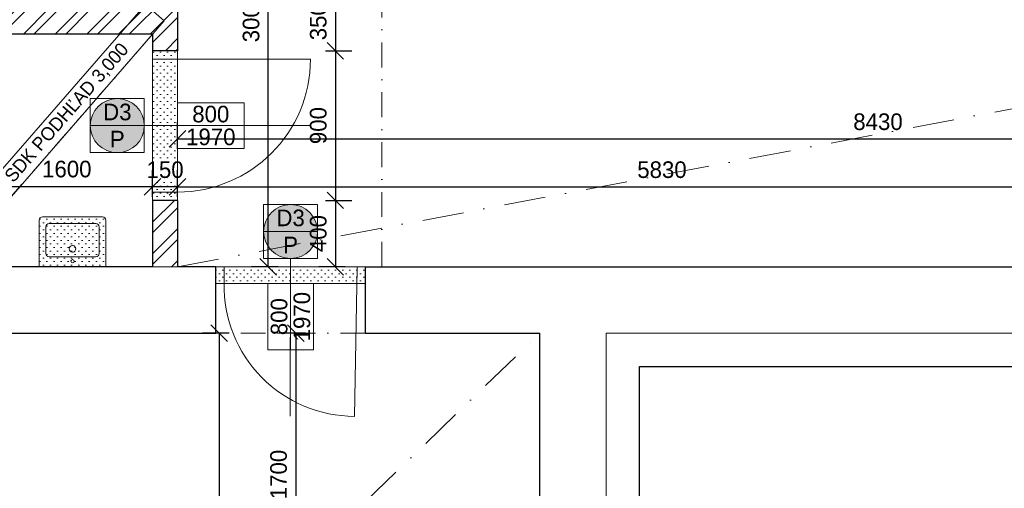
# Model space of a CAD drawing. Header units: millimetres. Extents: x -65956 to 5894746, y -14679 to 163521.
# Tile 29 of 89: x -56236 to -50311, y 28494 to 31314. Entities that reach past the tile are written whole.
import ezdxf

# ---------------------------------------------------------------- set-up
doc = ezdxf.new("R2010")
doc.units = ezdxf.units.MM
doc.linetypes.add('__$$DASHDOT$$', pattern=[10.01, 5, -2.5, 0.01, -2.5])
doc.linetypes.add('ČERCHOVANÁ', pattern=[1, 0.5, -0.25, 0, -0.25])
doc.layers.get('0').update_dxf_attribs({"lineweight": 5})
doc.layers.get('Defpoints').update_dxf_attribs({"color": 2, "lineweight": 30})
doc.layers.add('- pomocna', color=232, linetype='Continuous', lineweight=0, plot=False)
for name, color, linetype, lineweight in [('- zariadenie', 30, 'Continuous', 0), ('Bodko ciarkovana T', 200, 'ČERCHOVANÁ', 0), ('H stavba', 82, 'Continuous', 30), ('KOTY', 51, 'Continuous', 5), ('m_popis', 7, 'Continuous', 0), ('otvor', 163, 'Continuous', 5), ('RE-nove', 10, 'Continuous', 0), ('Tbč stavba', 4, 'ČERCHOVANÁ', 0), ('VT kóty', 51, 'Continuous', 5), ('VT sanita', 210, 'Continuous', 5)]:
    doc.layers.add(name, color=color, linetype=linetype, lineweight=lineweight)
doc.styles.add('1-100_te_2mm_200', font='technic_.ttf', dxfattribs={"height": 200})
doc.styles.add('1-20_ce_5mm_100', font='GOTHIC.TTF', dxfattribs={"height": 100})
doc.styles.add('1-50_ce_2mm_100', font='GOTHIC.TTF', dxfattribs={"height": 100})
doc.dimstyles.new('technic_1-100', dxfattribs={"dimtxt": 200, "dimasz": 240, "dimexe": 300, "dimexo": 200, "dimgap": 100, "dimtad": 1, "dimdec": 1, "dimrnd": 0.5, "dimtxsty": '1-100_te_2mm_200', "dimblk": 'OBLIQUE', "dimcen": 2.5, "dimclrd": 256, "dimclrt": 256, "dimadec": 0, "dimazin": 0, "dimtfac": 1, "dimtdec": 1, "dimtix": 1, "dimtmove": 1, "dimatfit": 3, "dimldrblk": 'OBLIQUE', "dimfxl": 400, "dimfxlon": 1, "dimarcsym": 0})

# ---------------------------------------------------------------- blocks, each defined once
blk = doc.blocks.new('_Oblique')
at = {"color": 0, "linetype": 'ByBlock', "lineweight": -2}
blk.add_line((-0.5, -0.5), (0.5, 0.5), dxfattribs=at)
blk = doc.blocks.new('*D509')
at = {"layer": 'Defpoints', "color": 0, "transparency": 16777216}
for p in [(-55286, 30227), (-54336.5, 29827), (-54056, 29827)]:
    blk.add_point(p, dxfattribs=at)
at = {"layer": 'KOTY', "color": 0, "lineweight": -2, "transparency": 16777216}
for p, q in [((-54396.5, 30227), (-54236.5, 30227)), ((-54276.5, 29827), (-54436.5, 29827))]:
    blk.add_line(p, q, dxfattribs=at)
at = {"layer": 'KOTY', "lineweight": -2, "transparency": 16777216}
blk.add_line((-54336.5, 30227), (-54336.5, 29827), dxfattribs=at)
at = {"layer": 'KOTY', "lineweight": -2, "transparency": 16777216, "xscale": 100, "yscale": 100, "zscale": 100}
for p, rotation in [((-54336.5, 30227), 90), ((-54336.5, 29827), 270)]:
    blk.add_blockref('_Oblique', p, dxfattribs=dict(at, rotation=rotation))
at = {"layer": 'KOTY', "transparency": 16777216, "insert": (-54439, 30027), "char_height": 100, "attachment_point": 5, "rotation": 90, "style": '1-20_ce_5mm_100'}
blk.add_mtext('400', dxfattribs=at)
blk = doc.blocks.new('*D510')
at = {"layer": 'Defpoints', "color": 0, "transparency": 16777216}
for p in [(-54740.8, 32827), (-54056, 32827), (-54056, 29827)]:
    blk.add_point(p, dxfattribs=at)
at = {"layer": 'KOTY', "color": 0, "lineweight": -2, "transparency": 16777216}
for p, q in [((-54680.8, 32827), (-54840.8, 32827)), ((-54680.8, 29827), (-54840.8, 29827))]:
    blk.add_line(p, q, dxfattribs=at)
at = {"layer": 'KOTY', "lineweight": -2, "transparency": 16777216}
blk.add_line((-54740.8, 29827), (-54740.8, 32827), dxfattribs=at)
at = {"layer": 'KOTY', "lineweight": -2, "transparency": 16777216, "xscale": 100, "yscale": 100, "zscale": 100}
for p, rotation in [((-54740.8, 32827), 90), ((-54740.8, 29827), 270)]:
    blk.add_blockref('_Oblique', p, dxfattribs=dict(at, rotation=rotation))
at = {"layer": 'KOTY', "transparency": 16777216, "insert": (-54843.3, 31327), "char_height": 100, "attachment_point": 5, "rotation": 90, "style": '1-20_ce_5mm_100'}
blk.add_mtext('3000', dxfattribs=at)
blk = doc.blocks.new('*D515')
at = {"layer": 'Defpoints', "color": 0, "transparency": 16777216}
for p in [(-49456, 30308.5), (-55286, 29827), (-49456, 29827)]:
    blk.add_point(p, dxfattribs=at)
at = {"layer": 'KOTY', "color": 0, "lineweight": -2, "transparency": 16777216}
for p, q in [((-55286, 30248.5), (-55286, 30408.5)), ((-49456, 30248.5), (-49456, 30408.5))]:
    blk.add_line(p, q, dxfattribs=at)
at = {"layer": 'KOTY', "lineweight": -2, "transparency": 16777216}
blk.add_line((-55286, 30308.5), (-49456, 30308.5), dxfattribs=at)
at = {"layer": 'KOTY', "lineweight": -2, "transparency": 16777216, "xscale": 100, "yscale": 100, "zscale": 100, "rotation": 180}
blk.add_blockref('_Oblique', (-55286, 30308.5), dxfattribs=at)
at = {"layer": 'KOTY', "lineweight": -2, "transparency": 16777216, "xscale": 100, "yscale": 100, "zscale": 100}
blk.add_blockref('_Oblique', (-49456, 30308.5), dxfattribs=at)
at = {"layer": 'KOTY', "transparency": 16777216, "insert": (-52371, 30411), "char_height": 100, "attachment_point": 5, "style": '1-20_ce_5mm_100'}
blk.add_mtext('5830', dxfattribs=at)
blk = doc.blocks.new('*D518')
at = {"layer": 'Defpoints', "color": 0, "transparency": 16777216}
for p in [(-46856, 30597.2), (-55286, 29827), (-46856, 29827)]:
    blk.add_point(p, dxfattribs=at)
at = {"layer": 'KOTY', "color": 0, "lineweight": -2, "transparency": 16777216}
for p, q in [((-55286, 30537.2), (-55286, 30697.2)), ((-46856, 30537.2), (-46856, 30697.2))]:
    blk.add_line(p, q, dxfattribs=at)
at = {"layer": 'KOTY', "lineweight": -2, "transparency": 16777216}
blk.add_line((-55286, 30597.2), (-46856, 30597.2), dxfattribs=at)
at = {"layer": 'KOTY', "lineweight": -2, "transparency": 16777216, "xscale": 100, "yscale": 100, "zscale": 100, "rotation": 180}
blk.add_blockref('_Oblique', (-55286, 30597.2), dxfattribs=at)
at = {"layer": 'KOTY', "lineweight": -2, "transparency": 16777216, "xscale": 100, "yscale": 100, "zscale": 100}
blk.add_blockref('_Oblique', (-46856, 30597.2), dxfattribs=at)
at = {"layer": 'KOTY', "transparency": 16777216, "insert": (-51071, 30699.7), "char_height": 100, "attachment_point": 5, "style": '1-20_ce_5mm_100'}
blk.add_mtext('8430', dxfattribs=at)
blk = doc.blocks.new('*T416')
at = {"layer": 'Defpoints', "color": 8, "linetype": 'ByBlock', "lineweight": 0, "transparency": 16777216}
for p, q in [((-274.7, 0), (-274.7, 400)), ((0, 400), (-274.7, 400)), ((-137.3, 0), (-137.3, 400)), ((0, 0), (0, 400)), ((0, 0), (-274.7, 0))]:
    blk.add_line(p, q, dxfattribs=at)
at = {"layer": 'VT kóty', "color": 0, "transparency": 16777216, "char_height": 100, "width": 396, "attachment_point": 5, "rotation": 90, "style": '1-50_ce_2mm_100'}
for s, insert in [('800', (-206, 200)), ('1970', (-68.7, 200))]:
    blk.add_mtext(s, dxfattribs=dict(at, insert=insert))
blk = doc.blocks.new('u 600x450')
for p, q in [((300, 0), (-300, 0)), ((-300, 0), (-300, -420)), ((300, -420), (300, 0)), ((-240, -120), (-240, -360)), ((210, -90), (-210, -90)), ((240, -360), (240, -120)), ((-210, -390), (210, -390)), ((-270, -450), (270, -450))]:
    blk.add_line(p, q)
blk.add_circle((0, -50), 15)
for centre, start, end in [((-210, -120), 90, 180), ((210, -120), 360, 90), ((-270, -420), 180, 270), ((-210, -360), 180, 270), ((210, -360), 270, 360), ((270, -420), 270, 360)]:
    blk.add_arc(centre, 30, start, end)
for start_param, end_param in [(4.457203, 7.598795), (1.31561, 4.457203)]:
    blk.add_ellipse((-1.3, -162.4), major_axis=(-29, -7.6), ratio=1, start_param=start_param, end_param=end_param)
blk = doc.blocks.new('*D842')
at = {"layer": 'Defpoints', "color": 0, "transparency": 16777216}
for p in [(-55286, 31477), (-55286, 31127), (-54336.5, 31127)]:
    blk.add_point(p, dxfattribs=at)
at = {"layer": 'KOTY', "color": 0, "lineweight": -2, "transparency": 16777216}
for p, q in [((-54396.5, 31477), (-54236.5, 31477)), ((-54396.5, 31127), (-54236.5, 31127))]:
    blk.add_line(p, q, dxfattribs=at)
at = {"layer": 'KOTY', "lineweight": -2, "transparency": 16777216}
blk.add_line((-54336.5, 31477), (-54336.5, 31127), dxfattribs=at)
at = {"layer": 'KOTY', "lineweight": -2, "transparency": 16777216, "xscale": 100, "yscale": 100, "zscale": 100}
for p, rotation in [((-54336.5, 31477), 90), ((-54336.5, 31127), 270)]:
    blk.add_blockref('_Oblique', p, dxfattribs=dict(at, rotation=rotation))
at = {"layer": 'KOTY', "transparency": 16777216, "insert": (-54439, 31302), "char_height": 100, "attachment_point": 5, "rotation": 90, "style": '1-20_ce_5mm_100'}
blk.add_mtext('350', dxfattribs=at)
blk = doc.blocks.new('*D843')
at = {"layer": 'Defpoints', "color": 0, "transparency": 16777216}
for p in [(-55286, 31127), (-55286, 30227), (-54336.5, 30227)]:
    blk.add_point(p, dxfattribs=at)
at = {"layer": 'KOTY', "color": 0, "lineweight": -2, "transparency": 16777216}
for p, q in [((-54396.5, 31127), (-54236.5, 31127)), ((-54396.5, 30227), (-54236.5, 30227))]:
    blk.add_line(p, q, dxfattribs=at)
at = {"layer": 'KOTY', "lineweight": -2, "transparency": 16777216}
blk.add_line((-54336.5, 31127), (-54336.5, 30227), dxfattribs=at)
at = {"layer": 'KOTY', "lineweight": -2, "transparency": 16777216, "xscale": 100, "yscale": 100, "zscale": 100}
for p, rotation in [((-54336.5, 31127), 90), ((-54336.5, 30227), 270)]:
    blk.add_blockref('_Oblique', p, dxfattribs=dict(at, rotation=rotation))
at = {"layer": 'KOTY', "transparency": 16777216, "insert": (-54439, 30677), "char_height": 100, "attachment_point": 5, "rotation": 90, "style": '1-20_ce_5mm_100'}
blk.add_mtext('900', dxfattribs=at)
blk = doc.blocks.new('*T854')
at = {"layer": 'Defpoints', "color": 8, "linetype": 'ByBlock', "lineweight": 0, "transparency": 16777216}
for p, q in [((0, 274.7), (400, 274.7)), ((0, 0), (0, 274.7)), ((400, 0), (400, 274.7)), ((0, 137.3), (400, 137.3)), ((0, 0), (400, 0))]:
    blk.add_line(p, q, dxfattribs=at)
at = {"layer": 'VT kóty', "color": 0, "transparency": 16777216, "char_height": 100, "width": 396, "attachment_point": 5, "style": '1-50_ce_2mm_100'}
for s, insert in [('800', (200, 206)), ('1970', (200, 68.7))]:
    blk.add_mtext(s, dxfattribs=dict(at, insert=insert))
blk = doc.blocks.new('*T855')
at = {"layer": 'Defpoints', "color": 8, "linetype": 'ByBlock', "lineweight": 0, "transparency": 16777216}
for p, q in [((0, 0), (324.9, 0)), ((0, 0), (0, -324.9)), ((324.9, 0), (324.9, -324.9)), ((0, -162.5), (324.9, -162.5)), ((0, -324.9), (324.9, -324.9))]:
    blk.add_line(p, q, dxfattribs=at)
at = {"layer": 'VT kóty', "color": 0, "transparency": 16777216, "char_height": 100, "width": 320.944, "attachment_point": 5, "style": '1-50_ce_2mm_100'}
for s, insert in [('D3', (162.5, -81.2)), ('P', (162.5, -243.7))]:
    blk.add_mtext(s, dxfattribs=dict(at, insert=insert))
blk = doc.blocks.new('*D866')
at = {"layer": 'Defpoints', "color": 0, "transparency": 16777216}
for p in [(-55436, 30308.5), (-55436, 29827), (-55286, 29827)]:
    blk.add_point(p, dxfattribs=at)
at = {"layer": 'KOTY', "color": 0, "lineweight": -2, "transparency": 16777216}
for p, q in [((-55436, 30248.5), (-55436, 30408.5)), ((-55286, 30248.5), (-55286, 30408.5))]:
    blk.add_line(p, q, dxfattribs=at)
at = {"layer": 'KOTY', "lineweight": -2, "transparency": 16777216}
for p, q in [((-55436, 30308.5), (-55536, 30308.5)), ((-55286, 30308.5), (-55436, 30308.5)), ((-55286, 30308.5), (-55186, 30308.5))]:
    blk.add_line(p, q, dxfattribs=at)
at = {"layer": 'KOTY', "lineweight": -2, "transparency": 16777216, "xscale": 100, "yscale": 100, "zscale": 100}
blk.add_blockref('_Oblique', (-55436, 30308.5), dxfattribs=at)
at = {"layer": 'KOTY', "lineweight": -2, "transparency": 16777216, "xscale": 100, "yscale": 100, "zscale": 100, "rotation": 180}
blk.add_blockref('_Oblique', (-55286, 30308.5), dxfattribs=at)
at = {"layer": 'KOTY', "transparency": 16777216, "insert": (-55361, 30411), "char_height": 100, "attachment_point": 5, "style": '1-20_ce_5mm_100'}
blk.add_mtext('150', dxfattribs=at)
blk = doc.blocks.new('*D867')
at = {"layer": 'Defpoints', "color": 0, "transparency": 16777216}
for p in [(-57036, 30308.5), (-57036, 29827), (-55436, 29827)]:
    blk.add_point(p, dxfattribs=at)
at = {"layer": 'KOTY', "color": 0, "lineweight": -2, "transparency": 16777216}
for p, q in [((-57036, 30248.5), (-57036, 30408.5)), ((-55436, 30248.5), (-55436, 30408.5))]:
    blk.add_line(p, q, dxfattribs=at)
at = {"layer": 'KOTY', "lineweight": -2, "transparency": 16777216}
blk.add_line((-55436, 30308.5), (-57036, 30308.5), dxfattribs=at)
at = {"layer": 'KOTY', "lineweight": -2, "transparency": 16777216, "xscale": 100, "yscale": 100, "zscale": 100, "rotation": 180}
blk.add_blockref('_Oblique', (-57036, 30308.5), dxfattribs=at)
at = {"layer": 'KOTY', "lineweight": -2, "transparency": 16777216, "xscale": 100, "yscale": 100, "zscale": 100}
blk.add_blockref('_Oblique', (-55436, 30308.5), dxfattribs=at)
at = {"layer": 'KOTY', "transparency": 16777216, "insert": (-55952.5, 30414.8), "char_height": 100, "attachment_point": 5, "style": '1-20_ce_5mm_100'}
blk.add_mtext('1600', dxfattribs=at)
blk = doc.blocks.new('*T880')
at = {"layer": 'Defpoints', "color": 8, "linetype": 'ByBlock', "lineweight": 0, "transparency": 16777216}
for p, q in [((-113.1, 98.5), (940.8, 1308.7)), ((1053.9, 1210.2), (940.8, 1308.7)), ((0, 0), (1053.9, 1210.2)), ((0, 0), (-113.1, 98.5))]:
    blk.add_line(p, q, dxfattribs=at)
at = {"layer": 'm_popis', "color": 0, "transparency": 16777216, "insert": (470.4, 654.4), "char_height": 80, "width": 1600.801, "attachment_point": 5, "rotation": 48.94837, "style": '1-50_ce_2mm_100'}
blk.add_mtext('SDK PODHĽAD 3,000', dxfattribs=at)
blk = doc.blocks.new('*T937')
at = {"layer": 'Defpoints', "color": 8, "linetype": 'ByBlock', "lineweight": 0, "transparency": 16777216}
for p, q in [((0, 0), (324.9, 0)), ((0, 0), (0, -324.9)), ((324.9, 0), (324.9, -324.9)), ((0, -162.5), (324.9, -162.5)), ((0, -324.9), (324.9, -324.9))]:
    blk.add_line(p, q, dxfattribs=at)
at = {"layer": 'VT kóty', "color": 0, "transparency": 16777216, "char_height": 100, "width": 320.944, "attachment_point": 5, "style": '1-50_ce_2mm_100'}
for s, insert in [('D3', (162.5, -81.2)), ('P', (162.5, -243.7))]:
    blk.add_mtext(s, dxfattribs=dict(at, insert=insert))
blk = doc.blocks.new('*D1127')
at = {"layer": 'Defpoints', "color": 0, "transparency": 16777216}
for p in [(-53106, 29427), (-54575.1, 27727), (-53106, 27727)]:
    blk.add_point(p, dxfattribs=at)
at = {"layer": 'KOTY', "color": 0, "lineweight": -2, "transparency": 16777216}
for p, q in [((-54515.1, 29427), (-54675.1, 29427)), ((-54515.1, 27727), (-54675.1, 27727))]:
    blk.add_line(p, q, dxfattribs=at)
at = {"layer": 'KOTY', "lineweight": -2, "transparency": 16777216}
blk.add_line((-54575.1, 29427), (-54575.1, 27727), dxfattribs=at)
at = {"layer": 'KOTY', "lineweight": -2, "transparency": 16777216, "xscale": 100, "yscale": 100, "zscale": 100}
for p, rotation in [((-54575.1, 29427), 90), ((-54575.1, 27727), 270)]:
    blk.add_blockref('_Oblique', p, dxfattribs=dict(at, rotation=rotation))
at = {"layer": 'KOTY', "transparency": 16777216, "insert": (-54677.7, 28577), "char_height": 100, "attachment_point": 5, "rotation": 90, "style": '1-20_ce_5mm_100'}
blk.add_mtext('1700', dxfattribs=at)
blk = doc.blocks.new('*D1116')
at = {"layer": 'Defpoints', "color": 0, "transparency": 16777216}
for p in [(-54106, 29427), (-55035.7, 19727), (-54106, 19727)]:
    blk.add_point(p, dxfattribs=at)
at = {"layer": 'KOTY', "color": 0, "lineweight": -2, "transparency": 16777216}
for p, q in [((-54975.7, 29427), (-55135.7, 29427)), ((-54975.7, 19727), (-55135.7, 19727))]:
    blk.add_line(p, q, dxfattribs=at)
at = {"layer": 'KOTY', "lineweight": -2, "transparency": 16777216}
blk.add_line((-55035.7, 29427), (-55035.7, 19727), dxfattribs=at)
at = {"layer": 'KOTY', "lineweight": -2, "transparency": 16777216, "xscale": 100, "yscale": 100, "zscale": 100}
for p, rotation in [((-55035.7, 29427), 90), ((-55035.7, 19727), 270)]:
    blk.add_blockref('_Oblique', p, dxfattribs=dict(at, rotation=rotation))
at = {"layer": 'KOTY', "transparency": 16777216, "insert": (-55138.2, 24577), "char_height": 100, "attachment_point": 5, "rotation": 90, "style": '1-20_ce_5mm_100'}
blk.add_mtext('9700', dxfattribs=at)

msp = doc.modelspace()

# ---------------------------------------------------------------- hatches: boundary and pattern name
at = {"layer": 'RE-nove'}
h = msp.add_hatch(dxfattribs=at)
h.set_pattern_fill('ZDIVO-OBECNE', color=256, scale=45, style=0)
h.set_pattern_definition([(45, (0, 0), (-95.45942, 95.45942), []), (45, (63.64, 0), (-95.45942, 95.45942), [])])
h.paths.add_polyline_path([(-55286.01, 32827.03), (-55436.01, 32827.03), (-55436.01, 32377.03), (-55286.01, 32377.03)])
h.paths.add_polyline_path([(-55436.01, 31377.03), (-57186.01, 31377.03), (-57186.01, 29827.03), (-57036.01, 29827.03), (-57036.01, 31227.03), (-55436.01, 31227.03), (-55436.01, 31127.03), (-55286.01, 31127.03), (-55286.01, 31477.03), (-55436.01, 31477.03)])
h.paths.add_polyline_path([(-55436.01, 29827.03), (-55286.01, 29827.03), (-55286.01, 30227.03), (-55436.01, 30227.03)])
h = msp.add_hatch(dxfattribs=at)
h.set_pattern_fill('OMITKA', color=256, scale=30, angle=-270)
h.set_pattern_definition([(135, (-67331.198, -32286.895), (-21.213203, -21.213203), [0, -30])])
h.paths.add_polyline_path([(-55286.01, 30227.03), (-55286.01, 31127.03), (-55436.01, 31127.03), (-55436.01, 30227.03)])
for points in [[(-55486.01, 30676.92, 1), (-55810.95, 30676.92, 1)], [(-54768.19, 30039.5, 1), (-54443.25, 30039.5, 1)]]:
    msp.add_hatch(color=256, dxfattribs=at).paths.add_polyline_path(points)
h = msp.add_hatch(dxfattribs=at)
h.set_pattern_fill('OMITKA', color=256, scale=30, angle=-180)
h.set_pattern_definition([(225, (9646.738, 18148.835), (21.213203, -21.213203), [0, -30])])
h.paths.add_polyline_path([(-55717.91, 30107.03, 0.4142136), (-55737.91, 30127.03), (-56097.91, 30127.03, 0.4142136), (-56117.91, 30107.03), (-56117.91, 29827.03), (-55717.91, 29827.03)])
h = msp.add_hatch(dxfattribs=at)
h.set_pattern_fill('OMITKA', color=256, scale=30, angle=-180)
h.set_pattern_definition([(225, (8286.806, 17842.372), (21.213203, -21.213203), [0, -30])])
h.paths.add_polyline_path([(-54155.72, 29827.03), (-55056.01, 29827.03), (-55056.01, 29727.03), (-54155.72, 29727.03)])

# ---------------------------------------------------------------- linework, layer by layer
at = {"layer": '- pomocna'}
for points in [[(-55286.01, 29827.03), (-55286.01, 32827.03), (-53171.01, 32827.03), (-53006.01, 32927.03), (-53006.01, 33127.03), (-51806.01, 33127.03), (-51806.01, 32927.03), (-51641.01, 32827.03), (-50456.01, 32827.03), (-50173.16, 32944.19), (-50056.01, 33227.03), (-50056.01, 33337.03), (-46856.01, 33337.03), (-46856.01, 29827.03), (-53856.01, 29827.03)], [(-52956.01, 20977.03), (-52956.01, 22427.03), (-53106.01, 22427.03), (-53106.01, 23627.03), (-52956.01, 23627.03), (-52956.01, 25077.03), (-53106.01, 25077.03), (-53106.01, 26277.03), (-52956.01, 26277.03), (-52956.01, 27727.03), (-53106.01, 27727.03), (-53106.01, 29427.03), (-54156.01, 29427.03), (-54156.01, 29727.03), (-55056.01, 29727.03), (-55056.01, 29427.03), (-58106.01, 29427.03), (-58106.01, 26677.03), (-58406.01, 26677.03), (-58406.01, 25777.03), (-58106.01, 25777.03), (-58106.01, 22277.03), (-57206.01, 22277.03), (-57206.01, 21377.03)]]:
    msp.add_lwpolyline(points, dxfattribs=at)
msp.add_lwpolyline([(-57036.01, 29827.03), (-55436.01, 29827.03), (-55436.01, 31227.03), (-57036.01, 31227.03)], close=True, dxfattribs=at)
msp.add_line((-55286.01, 29827.03), (-55436.01, 29827.03))
at = {"linetype": 'Continuous'}
for p, q in [((-52706.01, 29427.03), (-49456.01, 29427.03)), ((-52706.01, 27727.03), (-52706.01, 29427.03)), ((-52706.01, 27727.03), (-52706.01, 29427.03))]:
    msp.add_line(p, q, dxfattribs=at)
at = {"layer": 'Bodko ciarkovana T', "ltscale": 200}
msp.add_line((-56419.9, 30097.25), (-55436.01, 31227.03), dxfattribs=at)
at = {"layer": 'H stavba'}
for p, q in [((-55286.01, 31477.03), (-55286.01, 31127.03)), ((-55436.01, 31227.03), (-57036.01, 31227.03)), ((-55436.01, 31227.03), (-55436.01, 31127.03)), ((-55286.01, 31127.03), (-55436.01, 31127.03)), ((-55436.01, 30227.03), (-55436.01, 29827.03)), ((-55286.01, 30227.03), (-55436.01, 30227.03)), ((-55286.01, 30227.03), (-55286.01, 29827.03)), ((-55436.01, 29827.03), (-57036.01, 29827.03)), ((-55056.01, 29827.03), (-55286.01, 29827.03)), ((-55056.01, 29427.03), (-55056.01, 29827.03)), ((-54156.01, 29827.03), (-49456.01, 29827.03)), ((-54156.01, 29427.03), (-54156.01, 29827.03)), ((-58106.01, 29427.03), (-55056.01, 29427.03)), ((-54156.01, 29427.03), (-53106.01, 29427.03)), ((-53106.01, 27727.03), (-53106.01, 29427.03)), ((-52506.01, 29227.03), (-49456.01, 29227.03)), ((-52506.01, 27727.03), (-52506.01, 29227.03))]:
    msp.add_line(p, q, dxfattribs=at)
at = {"layer": 'otvor'}
for p, q in [((-55436.01, 31127.03), (-55436.01, 30227.03)), ((-55286.01, 31127.03), (-55286.01, 30227.03)), ((-54486.01, 31077.03), (-55436.01, 31077.03)), ((-55286.01, 30277.03), (-55436.01, 30277.03)), ((-54156.01, 29827.03), (-55056.01, 29827.03)), ((-55006.01, 29727.03), (-55006.01, 29827.03)), ((-54221.01, 28927.03), (-54206.01, 29827.03)), ((-54156.01, 29727.03), (-55056.01, 29727.03))]:
    msp.add_line(p, q, dxfattribs=at)
for centre, radius, start, end in [((-55286.01, 31077.03), 800, 270, 0), ((-54218.79, 29714.35), 787.32, 179.076728, 269.838842)]:
    msp.add_arc(centre, radius, start, end, dxfattribs=at)
at = {"layer": 'Tbč stavba', "ltscale": 300}
for p, q in [((-54056.01, 29827.03), (-54056.01, 32827.03)), ((-54156.01, 29427.03), (-55056.01, 29427.03))]:
    msp.add_line(p, q, dxfattribs=at)
at = {"layer": 'VT sanita', "linetype": '__$$DASHDOT$$', "ltscale": 50}
for p, q in [((-55286.01, 29827.03), (-49906.44, 30845.57)), ((-63156.01, 19727.03), (-53106.01, 29427.03))]:
    msp.add_line(p, q, dxfattribs=at)
at = {"layer": 'VT sanita'}
for p, q in [((-54486.01, 30677.11), (-55486.01, 30676.92)), ((-54605.72, 29877.03), (-54607.53, 28927.13))]:
    msp.add_line(p, q, dxfattribs=at)
for centre in [(-55648.48, 30676.92), (-54605.72, 30039.5)]:
    msp.add_circle(centre, 162.47, dxfattribs=at)

# ---------------------------------------------------------------- block references
at = {"layer": '- zariadenie', "linetype": 'Continuous', "xscale": -0.666666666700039, "yscale": 0.666666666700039, "zscale": 0.666666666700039, "rotation": 180}
msp.add_blockref('u 600x450', (-55917.88, 29827.03), dxfattribs=at)
for name, p in [('*T880', (-56419.9, 30097.25)), ('*T855', (-55810.95, 30839.39)), ('*T854', (-55286.01, 30539.7)), ('*T937', (-54768.19, 30201.98)), ('*T416', (-54468.67, 29327.03))]:
    msp.add_blockref(name, p)

# ---------------------------------------------------------------- dimensions: what is measured, and where the dimension line sits
at = {"layer": 'KOTY'}
for base, p1, p2, picture, middle in [((-54740.79, 32827.03), (-54056.01, 29827.03), (-54056.01, 32827.03), '*D510', (-54843.31, 31327.03)), ((-54336.52, 31127.03), (-55286.01, 31477.03), (-55286.01, 31127.03), '*D842', (-54439.04, 31302.03)), ((-54336.52, 30227.03), (-55286.01, 31127.03), (-55286.01, 30227.03), '*D843', (-54439.04, 30677.03)), ((-54336.52, 29827.03), (-55286.01, 30227.03), (-54056.01, 29827.03), '*D509', (-54439.04, 30027.03)), ((-55035.73, 19727.03), (-54106.01, 29427.03), (-54106.01, 19727.03), '*D1116', (-55138.24, 24577.03)), ((-54575.14, 27727.03), (-53106.01, 29427.03), (-53106.01, 27727.03), '*D1127', (-54677.66, 28577.03))]:
    dim = msp.add_linear_dim(base=base, p1=p1, p2=p2, angle=90, dimstyle='technic_1-100', override={"dimtxt": 100, "dimasz": 100, "dimexe": 100, "dimgap": 50, "dimtxsty": '1-20_ce_5mm_100', "dimfxl": 60}, dxfattribs=at)
    dim.commit()
    dim.dimension.update_dxf_attribs({"geometry": picture, "text_midpoint": middle})
for base, p2, picture, middle in [((-46856.01, 30597.21), (-46856.01, 29827.03), '*D518', (-51071.01, 30699.73)), ((-55436.01, 30308.5), (-55436.01, 29827.03), '*D866', (-55361.01, 30411.01)), ((-49456.01, 30308.5), (-49456.01, 29827.03), '*D515', (-52371.01, 30411.01))]:
    dim = msp.add_linear_dim(base=base, p1=(-55286.01, 29827.03), p2=p2, dimstyle='technic_1-100', override={"dimtxt": 100, "dimasz": 100, "dimexe": 100, "dimgap": 50, "dimtxsty": '1-20_ce_5mm_100', "dimfxl": 60}, dxfattribs=at)
    dim.commit()
    dim.dimension.update_dxf_attribs({"geometry": picture, "text_midpoint": middle})
dim = msp.add_linear_dim(base=(-57036.01, 30308.5), p1=(-55436.01, 29827.03), p2=(-57036.01, 29827.03), dimstyle='technic_1-100', override={"dimtxt": 100, "dimasz": 100, "dimexe": 100, "dimgap": 50, "dimtxsty": '1-20_ce_5mm_100', "dimfxl": 60}, dxfattribs=at)
dim.commit()
dim.dimension.update_dxf_attribs({"geometry": '*D867', "text_midpoint": (-55952.5, 30312.25), "dimtype": 160})

doc.saveas('drawing.dxf')
